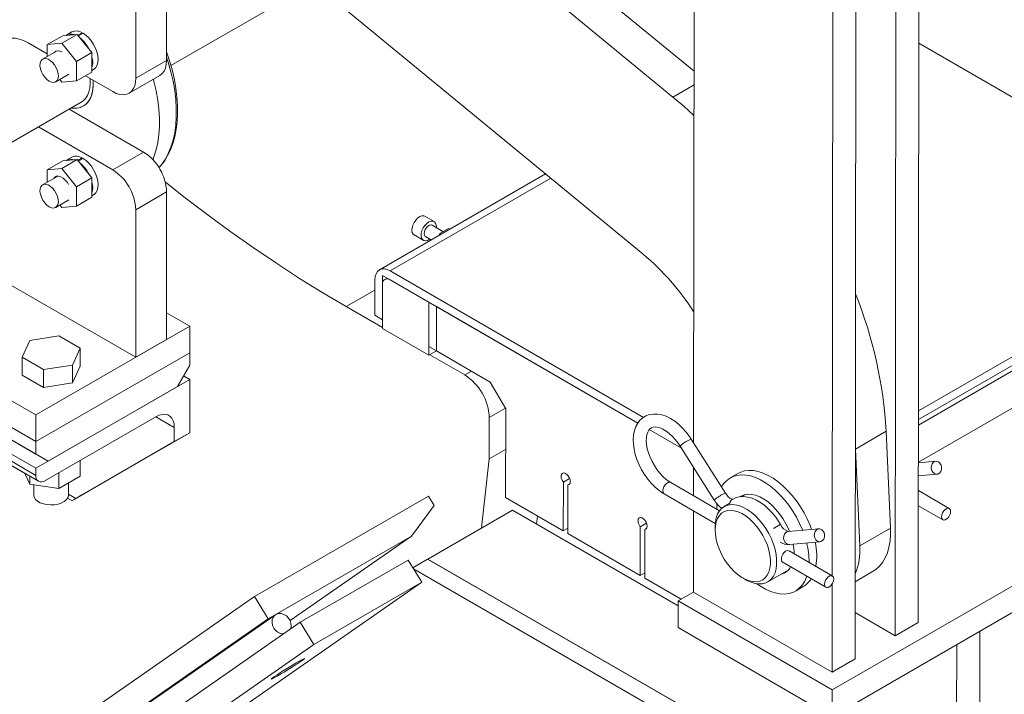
# Model space of a CAD drawing. Header units: millimetres. Extents: x 450 to 25135, y 150 to 17673.
# Tile 114 of 201: x 10341 to 10793, y 9333 to 9643. Entities that reach past the tile are written whole.
import ezdxf

# ---------------------------------------------------------------- set-up
doc = ezdxf.new("R2010")
doc.units = ezdxf.units.MM
doc.linetypes.add('SLD-Centrada-doble', pattern=[12.7, 6.35, -1.27, 1.27, -1.27, 1.27, -1.27])
doc.linetypes.add('SLD-Continua', pattern=[0])
doc.layers.add('OCULTA', color=8, linetype='SLD-Continua')

msp = doc.modelspace()

# ---------------------------------------------------------------- linework, layer by layer
at = {"layer": 'OCULTA', "linetype": 'SLD-Continua', "lineweight": 18, "ltscale": 30}
for p, q in [((10408.24, 9623.94), (10408.24, 9857.48)), ((10394.1, 9615.78), (10394.1, 9849.31)), ((10650.52, 9618.99), (10505.65, 9738.18)), ((10753.89, 9736.99), (10753.51, 9365.68)), ((10640.82, 9607.17), (10491.51, 9730.02)), ((10743.28, 9730.87), (10742.91, 9359.56)), ((10724.9, 9720.25), (10724.52, 9348.94)), ((10650.61, 9710.76), (10650.35, 9448.15)), ((10714.25, 9677.19), (10713.96, 9387.08)), ((10410.24, 9621.63), (10475.94, 9659.56)), ((10485.27, 9651.67), (10627.17, 9534.92)), ((10353.44, 9631.28), (10360.51, 9635.36)), ((10360.16, 9631.88), (10367.23, 9635.96)), ((10367.23, 9635.96), (10360.51, 9635.36)), ((10364.71, 9637.09), (10362.23, 9635.67)), ((10373.95, 9627.61), (10367.23, 9635.96)), ((10367.53, 9635.59), (10369.5, 9636.72)), ((10367.8, 9635.25), (10369.92, 9636.47)), ((10369.5, 9636.23), (10369.5, 9636.72)), ((10344.6, 9632.11), (10353.44, 9627)), ((10360.16, 9631.88), (10353.44, 9631.28)), ((10353.44, 9631.28), (10353.44, 9625.8)), ((10366.88, 9623.52), (10360.16, 9631.88)), ((10892.84, 9551.5), (10753.78, 9631.96)), ((10357.9, 9628.37), (10351.3, 9624.56)), ((10366.88, 9623.52), (10373.95, 9627.61)), ((10373.95, 9618.65), (10373.95, 9627.61)), ((10366.88, 9614.57), (10366.88, 9623.52)), ((10357.3, 9614.17), (10363.31, 9617.64)), ((10366.88, 9614.57), (10373.95, 9618.65)), ((10370.93, 9616.91), (10383.5, 9609.66)), ((10373.95, 9619.34), (10374.71, 9619.77)), ((10391, 9608.91), (10405.14, 9617.08)), ((10359.14, 9615.23), (10360.16, 9613.97)), ((10360.16, 9613.97), (10366.88, 9614.57)), ((10215.15, 9515.94), (10369, 9604.75)), ((10397.64, 9581.89), (10363.52, 9601.59)), ((10383.5, 9573.73), (10349.37, 9593.43)), ((10353.44, 9573.71), (10360.51, 9577.8)), ((10360.16, 9574.31), (10367.23, 9578.4)), ((10367.23, 9578.4), (10360.51, 9577.8)), ((10364.71, 9579.53), (10362.23, 9578.1)), ((10373.95, 9570.04), (10367.23, 9578.4)), ((10367.53, 9578.02), (10369.5, 9579.15)), ((10367.8, 9577.69), (10369.92, 9578.91)), ((10369.5, 9578.66), (10369.5, 9579.15)), ((10358.24, 9570.83), (10351.3, 9566.83)), ((10360.16, 9574.31), (10353.44, 9573.71)), ((10353.44, 9573.71), (10353.44, 9568.06)), ((10366.88, 9565.96), (10360.16, 9574.31)), ((10582.34, 9571.81), (10505.99, 9527.74)), ((10366.88, 9565.96), (10373.95, 9570.04)), ((10373.95, 9561.08), (10373.95, 9570.04)), ((10366.88, 9557), (10366.88, 9565.96)), ((10373.95, 9561.77), (10374.71, 9562.21)), ((10408.24, 9495.75), (10408.24, 9563.52)), ((10357.3, 9556.43), (10363.31, 9559.9)), ((10359.24, 9557.55), (10360.16, 9556.4)), ((10360.16, 9556.4), (10366.88, 9557)), ((10366.88, 9557), (10373.95, 9561.08)), ((10394.1, 9487.58), (10394.1, 9555.36)), ((10288.04, 9548.81), (10394.1, 9487.58)), ((10531.17, 9549.97), (10526.93, 9552.42)), ((10535.21, 9545.32), (10530.17, 9548.23)), ((10521.92, 9543.76), (10526.16, 9541.31)), ((10533.34, 9543.53), (10533.7, 9544.45)), ((10533.7, 9544.45), (10537.78, 9546.8)), ((10533.7, 9544.45), (10534.31, 9544.09)), ((10537.78, 9546.8), (10538.4, 9546.45)), ((10527.16, 9543.04), (10529.83, 9541.5)), ((10753.61, 9462.96), (10892.84, 9543.33)), ((10753.61, 9458.88), (10892.83, 9539.25)), ((10894.95, 9538.02), (10753.61, 9456.42)), ((10348.14, 9461.05), (10234.1, 9526.88)), ((10511, 9527.24), (10627.33, 9459.93)), ((10503.92, 9523.17), (10503.9, 9506.85)), ((10507.43, 9500.72), (10507.46, 9525.2)), ((10507.44, 9504.8), (10507.45, 9521.12)), ((10528.67, 9512.93), (10507.46, 9525.2)), ((10510.99, 9523.16), (10624.74, 9457.34)), ((10902.01, 9524.97), (10753.59, 9439.29)), ((10218.54, 9517.9), (10348.14, 9443.09)), ((10353.8, 9439.82), (10218.54, 9517.9)), ((10348.14, 9448.8), (10223.5, 9520.76)), ((10223.5, 9520.76), (10348.14, 9448.8)), ((10348.14, 9436.55), (10215.56, 9513.09)), ((10528.65, 9492.53), (10528.67, 9512.93)), ((10528.65, 9488.45), (10528.67, 9512.93)), ((10532.21, 9510.88), (10528.67, 9512.93)), ((10215.79, 9507.66), (10349.38, 9430.54)), ((10408.24, 9507.99), (10418.85, 9501.87)), ((10490.73, 9510.85), (10507.43, 9501.21)), ((10532.19, 9490.48), (10532.21, 9510.88)), ((10532.21, 9510.88), (10532.19, 9490.48)), ((10624.74, 9457.34), (10532.21, 9510.88)), ((11019.39, 9510.99), (10713.92, 9334.65)), ((10507.44, 9504.8), (10503.9, 9506.85)), ((10418.85, 9501.87), (10348.14, 9461.05)), ((10418.85, 9489.62), (10418.85, 9501.87)), ((10528.65, 9488.45), (10507.43, 9500.72)), ((10713.9, 9322.41), (11019.37, 9498.75)), ((10345.41, 9495.28), (10341.83, 9487.56)), ((10358.8, 9497.35), (10345.41, 9495.28)), ((10368.6, 9491.7), (10358.8, 9497.35)), ((10394.1, 9487.58), (10408.24, 9495.75)), ((10418.85, 9489.62), (10348.14, 9448.8)), ((10348.14, 9448.8), (10418.85, 9489.62)), ((10365.01, 9483.97), (10368.6, 9491.7)), ((10368.6, 9483.53), (10368.6, 9491.7)), ((10418.85, 9489.62), (10418.85, 9483.91)), ((10532.19, 9490.48), (10528.65, 9492.53)), ((10532.18, 9490.49), (10528.65, 9488.45)), ((10532.19, 9490.48), (10556.94, 9476.16)), ((10341.83, 9487.56), (10351.63, 9481.9)), ((10341.83, 9479.39), (10341.83, 9487.56)), ((10529.09, 9488.71), (10545.18, 9479.42)), ((10351.63, 9481.9), (10365.01, 9483.97)), ((10351.63, 9473.73), (10351.63, 9481.9)), ((10365.01, 9475.8), (10365.01, 9483.97)), ((10365.01, 9475.8), (10368.6, 9483.53)), ((10413.19, 9474.11), (10418.85, 9483.91)), ((10341.83, 9479.39), (10351.63, 9473.73)), ((10418.85, 9477.37), (10348.14, 9436.55)), ((10351.63, 9473.73), (10365.01, 9475.8)), ((10418.85, 9477.37), (10416.02, 9479.01)), ((10418.85, 9452.88), (10418.85, 9477.37)), ((10556.94, 9476.16), (10564, 9463.91)), ((10353.8, 9439.82), (10413.19, 9474.11)), ((10564, 9463.91), (10563.96, 9423.11)), ((10348.14, 9448.8), (10348.14, 9461.05)), ((10352.38, 9430.84), (10403.29, 9460.23)), ((10556.49, 9440.86), (10556.49, 9459.83)), ((10411.78, 9455.33), (10411.78, 9448.8)), ((10629.97, 9454.31), (10644.76, 9445.75)), ((10644.76, 9445.75), (10629.97, 9454.31)), ((10740.8, 9409.07), (10738.83, 9453.53)), ((10348.14, 9448.8), (10348.14, 9443.09)), ((10366.53, 9422.66), (10411.78, 9448.8)), ((10418.85, 9452.88), (10369.35, 9424.29)), ((10411.78, 9448.8), (10418.85, 9452.88)), ((10664.91, 9425.14), (10649.2, 9449.96)), ((10563.98, 9445.19), (10556.49, 9440.86)), ((10644.13, 9446.75), (10659.84, 9421.93)), ((10724.69, 9445.36), (10724.62, 9446.74)), ((10726.66, 9400.9), (10724.69, 9445.36)), ((10330.46, 9441.45), (10343.16, 9434.12)), ((10348.14, 9443.09), (10353.8, 9439.82)), ((10368.6, 9432.85), (10368.6, 9440.2)), ((10556.49, 9440.86), (10552.89, 9409.11)), ((10761.59, 9439.78), (10753.59, 9439.08)), ((10348.14, 9436.55), (10348.14, 9433.29)), ((10650.33, 9436.95), (10650.32, 9423.9)), ((10345.41, 9429.26), (10343.15, 9434.14)), ((10345.41, 9429.26), (10345.41, 9432.83)), ((10358.8, 9427.19), (10358.8, 9434.54)), ((10368.6, 9432.85), (10358.8, 9427.19)), ((10593.39, 9431.8), (10590.5, 9430.13)), ((10670.68, 9434.13), (10667.15, 9432.09)), ((10753.58, 9433.05), (10762.12, 9433.8)), ((10358.8, 9427.19), (10345.41, 9429.26)), ((10347.21, 9428.98), (10347.21, 9424.3)), ((10363.21, 9424.3), (10363.21, 9429.74)), ((10590.47, 9407.76), (10590.5, 9430.13)), ((10592.62, 9428.9), (10592.59, 9406.54)), ((10593.4, 9429.35), (10592.62, 9428.9)), ((10662.23, 9417.01), (10639.81, 9429.99)), ((10767.79, 9418.05), (10753.58, 9426.28)), ((10362.77, 9422.8), (10364.77, 9421.65)), ((10369.35, 9424.29), (10366.53, 9422.66)), ((10448.63, 9377.54), (10528.54, 9423.67)), ((10528.54, 9423.67), (10531.15, 9419.41)), ((10563.96, 9423.11), (10590.47, 9407.76)), ((10636.8, 9424.79), (10660.28, 9411.21)), ((10673.73, 9424.35), (10672.15, 9423.43)), ((10531.15, 9419.41), (10520.68, 9405.29)), ((10567.06, 9417.29), (10528.17, 9394.83)), ((10567.06, 9417.29), (10643.2, 9373.33)), ((10650.31, 9416.98), (10650.28, 9379.65)), ((10661, 9420.31), (10660.93, 9418.36)), ((10660.93, 9418.36), (10660.94, 9417.76)), ((10667.03, 9420.48), (10664.37, 9418.94)), ((10753.57, 9419.35), (10764.79, 9412.86)), ((10578.66, 9414.6), (10578.23, 9410.84)), ((10592.6, 9408.99), (10590.47, 9407.76)), ((10625.83, 9387.31), (10625.85, 9409.67)), ((10628.75, 9411.34), (10625.85, 9409.67)), ((10627.97, 9408.44), (10627.95, 9386.08)), ((10628.75, 9408.89), (10627.97, 9408.44)), ((10660.23, 9409.78), (10660.23, 9408.15)), ((10707.85, 9408.75), (10693.78, 9407.52)), ((10520.68, 9405.29), (10454.92, 9367.33)), ((10464.94, 9366.53), (10520.68, 9405.29)), ((10592.59, 9406.54), (10625.83, 9387.31)), ((10694.31, 9401.54), (10708.38, 9402.78)), ((10469.65, 9365.77), (10519.14, 9394.35)), ((10519.14, 9394.35), (10525.43, 9384.13)), ((10521.29, 9390.85), (10528.09, 9394.78)), ((10528.07, 9394.77), (10528.17, 9394.83)), ((10528.09, 9394.78), (10747.71, 9268)), ((10528.17, 9394.83), (10754.44, 9264.21)), ((10714.05, 9387.03), (10694.18, 9398.53)), ((10521.59, 9390.36), (10722.79, 9274.21)), ((10684.37, 9384.3), (10693.73, 9389.71)), ((10690.94, 9393.47), (10711.05, 9381.83)), ((10627.95, 9388.53), (10625.83, 9387.31)), ((10627.95, 9386.08), (10644.67, 9376.41)), ((10672.95, 9386.11), (10674.37, 9385.29)), ((10724.56, 9384.41), (10732.55, 9389.02)), ((10420.32, 9311.03), (10525.43, 9384.13)), ((10475.93, 9355.56), (10525.43, 9384.13)), ((10697.14, 9380.13), (10700.68, 9382.17)), ((10713.96, 9383.41), (10713.92, 9342.82)), ((10353.61, 9311.45), (10448.63, 9377.54)), ((10454.92, 9367.33), (10448.63, 9377.54)), ((10650.28, 9379.65), (10643.21, 9375.56)), ((10650.28, 9379.65), (10713.92, 9342.82)), ((10643.21, 9375.56), (10643.19, 9363.32)), ((10713.92, 9334.65), (10643.21, 9375.56)), ((10359.89, 9301.23), (10454.92, 9367.33)), ((10458.22, 9369.22), (10363.19, 9303.13)), ((10724.54, 9370.18), (10742.91, 9359.56)), ((10364.54, 9292.66), (10469.65, 9365.77)), ((10469.65, 9365.77), (10475.93, 9355.56)), ((10713.9, 9322.41), (10643.19, 9363.32)), ((10742.91, 9359.56), (10753.51, 9365.68)), ((10781.74, 9328.96), (10781.78, 9361.59)), ((10370.82, 9282.45), (10475.93, 9355.56)), ((10771.17, 9355.47), (10771.14, 9322.84)), ((10713.92, 9342.82), (10724.52, 9348.94)), ((10713.92, 9334.65), (10713.9, 9322.41))]:
    msp.add_line(p, q, dxfattribs=at)
at = {"layer": 'OCULTA', "linetype": 'SLD-Centrada-doble', "lineweight": 18, "ltscale": 30}
for p, q in [((10394.1, 9615.78), (10408.24, 9623.94)), ((10640.82, 9607.17), (10650.51, 9612.77)), ((10383.5, 9573.73), (10397.64, 9581.89)), ((10584.76, 9569.82), (10511, 9527.24)), ((10408.24, 9563.52), (10394.1, 9555.36)), ((10503.91, 9518.46), (10490.73, 9510.85)), ((10348.14, 9433.29), (10215.8, 9509.69)), ((10548.24, 9481.19), (10545.18, 9479.42)), ((10563.89, 9464.1), (10556.49, 9459.83)), ((10411.78, 9455.33), (10403.29, 9460.23)), ((10738.83, 9453.53), (10724.69, 9445.36)), ((10366.53, 9422.66), (10363.21, 9424.58)), ((10726.66, 9400.9), (10740.8, 9409.07))]:
    msp.add_line(p, q, dxfattribs=at)
at = {"layer": 'OCULTA', "linetype": 'SLD-Continua', "lineweight": 18, "ltscale": 30, "flags": 128}
for points in [[(10329.85, 9628.34), (10330.23, 9629.31), (10331.13, 9630.9), (10332.26, 9632.2), (10333.6, 9633.2), (10335.13, 9633.86), (10336.83, 9634.19), (10338.65, 9634.18), (10340.58, 9633.82), (10342.57, 9633.12), (10344.6, 9632.11)], [(10374.71, 9619.77), (10375.01, 9619.97), (10375.8, 9620.77), (10376.36, 9621.83), (10376.69, 9623.13), (10376.77, 9624.62), (10376.61, 9626.24), (10376.19, 9627.94), (10375.55, 9629.66), (10374.7, 9631.33), (10373.67, 9632.9), (10372.51, 9634.32), (10371.24, 9635.52), (10369.92, 9636.47)], [(10354.3, 9614.47), (10355.35, 9614.01), (10356.34, 9613.89), (10357.2, 9614.12), (10357.88, 9614.67), (10358.33, 9615.52), (10358.53, 9616.62), (10358.47, 9617.88), (10358.14, 9619.24), (10357.57, 9620.6), (10356.79, 9621.89), (10355.86, 9623.02), (10354.83, 9623.92), (10353.77, 9624.54), (10352.74, 9624.82), (10351.81, 9624.77), (10351.03, 9624.38), (10350.46, 9623.67), (10350.13, 9622.69), (10350.07, 9621.5), (10350.26, 9620.18), (10350.72, 9618.81), (10351.4, 9617.47), (10352.26, 9616.25), (10353.24, 9615.23), (10354.3, 9614.47)], [(10404.65, 9574.6), (10405.5, 9575.5), (10407.22, 9577.75), (10408.73, 9580.23), (10410.04, 9582.95), (10411.14, 9585.88), (10412.02, 9589.01), (10412.68, 9592.33), (10413.11, 9595.82), (10413.31, 9599.45), (10413.28, 9603.22), (10413.02, 9607.09), (10412.54, 9611.06), (10411.83, 9615.1), (10410.91, 9619.2), (10409.77, 9623.33), (10408.42, 9627.47), (10408.24, 9627.95)], [(10408.24, 9623.94), (10408.11, 9622.1), (10407.73, 9620.46), (10407.09, 9619.05), (10406.22, 9617.91), (10405.14, 9617.08), (10405.14, 9617.08)], [(10383.5, 9609.66), (10385.15, 9608.85), (10386.77, 9608.36), (10388.31, 9608.21), (10389.73, 9608.4), (10391, 9608.91), (10392.08, 9609.75), (10392.95, 9610.89), (10393.58, 9612.3), (10393.97, 9613.94), (10394.1, 9615.78)], [(10364.41, 9602.11), (10365.24, 9602.02), (10367.01, 9602.05), (10368.65, 9602.42), (10370.13, 9603.1), (10371.43, 9604.1), (10372.52, 9605.39), (10373.4, 9606.96), (10374.03, 9608.78), (10374.42, 9610.81), (10374.55, 9613.03), (10374.48, 9614.86)], [(10364.41, 9602.11), (10366.19, 9602), (10367.9, 9602.2), (10369.46, 9602.74), (10370.84, 9603.59), (10372.04, 9604.75), (10373.01, 9606.19), (10373.76, 9607.89), (10374.27, 9609.83), (10374.52, 9611.96), (10374.52, 9614.26), (10374.48, 9614.86)], [(10369, 9604.75), (10369.89, 9605.37), (10371, 9606.51), (10371.89, 9607.92), (10372.55, 9609.58), (10372.97, 9611.46), (10373.14, 9613.54), (10373.06, 9615.68)], [(10402.17, 9615.36), (10402.44, 9614.33), (10403.43, 9610), (10404.18, 9605.75), (10404.68, 9601.58), (10404.93, 9597.52), (10404.93, 9593.6), (10404.68, 9589.83), (10404.18, 9586.24), (10403.43, 9582.85), (10402.44, 9579.67), (10401.94, 9578.36)], [(10650.5, 9598.65), (10645.82, 9602.91), (10640.82, 9607.17)], [(10374.71, 9562.21), (10375.01, 9562.41), (10375.8, 9563.2), (10376.36, 9564.27), (10376.69, 9565.56), (10376.77, 9567.05), (10376.61, 9568.67), (10376.19, 9570.37), (10375.55, 9572.09), (10374.7, 9573.76), (10373.67, 9575.34), (10372.51, 9576.75), (10371.24, 9577.95), (10369.92, 9578.91)], [(10363.23, 9566.96), (10362.65, 9567.88), (10361.72, 9569.01), (10360.69, 9569.91), (10359.63, 9570.53), (10358.6, 9570.81), (10357.67, 9570.76), (10356.89, 9570.37), (10356.38, 9569.76)], [(10354.3, 9556.73), (10355.35, 9556.28), (10356.34, 9556.16), (10357.2, 9556.38), (10357.88, 9556.94), (10358.33, 9557.79), (10358.53, 9558.88), (10358.47, 9560.14), (10358.14, 9561.5), (10357.57, 9562.87), (10356.79, 9564.15), (10355.86, 9565.28), (10354.83, 9566.18), (10353.77, 9566.8), (10352.74, 9567.09), (10351.81, 9567.03), (10351.03, 9566.64), (10350.46, 9565.93), (10350.13, 9564.95), (10350.07, 9563.77), (10350.26, 9562.45), (10350.72, 9561.07), (10351.4, 9559.73), (10352.26, 9558.52), (10353.24, 9557.49), (10354.3, 9556.73)], [(10407.57, 9568.21), (10416.2, 9561.37), (10426.76, 9553.29), (10437.36, 9545.49), (10448, 9537.97), (10458.66, 9530.75), (10469.34, 9523.82), (10480.03, 9517.18), (10490.73, 9510.85)], [(10522.66, 9550.61), (10523.55, 9551.54), (10524.51, 9552.22), (10525.46, 9552.59), (10526.33, 9552.63), (10526.93, 9552.42)], [(10521.92, 9543.76), (10521.48, 9544.12), (10521.06, 9544.88), (10520.89, 9545.87), (10520.98, 9547.03), (10521.32, 9548.26), (10521.9, 9549.49), (10522.66, 9550.61)], [(10529.16, 9541.89), (10529.06, 9541.82), (10528.1, 9541.29), (10527.18, 9541.08), (10526.37, 9541.21), (10525.73, 9541.67), (10525.3, 9542.42), (10525.13, 9543.41), (10525.22, 9544.57), (10525.56, 9545.81), (10526.14, 9547.03), (10526.9, 9548.15)], [(10530.17, 9548.23), (10529.73, 9548.37), (10529.03, 9548.26), (10528.3, 9547.84), (10527.61, 9547.15), (10527.04, 9546.27), (10526.67, 9545.32), (10526.54, 9544.41), (10526.67, 9543.65), (10527.04, 9543.13), (10527.16, 9543.04)], [(10526.9, 9548.15), (10527.79, 9549.08), (10528.75, 9549.76), (10529.7, 9550.14), (10530.57, 9550.17), (10531.3, 9549.88), (10531.84, 9549.26), (10532.14, 9548.38), (10532.18, 9547.3), (10532.16, 9547.08)], [(10511, 9527.24), (10509.62, 9527.88), (10508.29, 9528.18), (10507.07, 9528.14), (10506, 9527.74), (10505.12, 9527.01), (10504.46, 9525.98), (10504.06, 9524.68), (10503.92, 9523.17)], [(10403.29, 9460.23), (10404.77, 9460.93), (10406.2, 9461.31), (10407.54, 9461.36), (10408.75, 9461.08), (10409.79, 9460.48), (10410.64, 9459.57), (10411.27, 9458.38), (10411.65, 9456.96), (10411.78, 9455.33)], [(10649.2, 9449.96), (10648.45, 9451.1), (10646.92, 9453.14), (10645.27, 9455.02), (10643.5, 9456.71), (10641.65, 9458.19), (10639.72, 9459.43), (10637.75, 9460.41), (10635.75, 9461.09), (10633.76, 9461.45), (10631.85, 9461.48), (10630.05, 9461.18), (10628.41, 9460.58), (10626.96, 9459.7), (10625.7, 9458.58), (10624.65, 9457.23), (10623.8, 9455.67), (10623.17, 9453.91), (10622.76, 9451.95), (10622.6, 9449.83), (10622.67, 9447.59), (10622.99, 9445.26), (10623.54, 9442.89), (10624.31, 9440.51), (10625.28, 9438.16), (10626.44, 9435.87), (10627.78, 9433.68), (10629.26, 9431.6), (10630.88, 9429.67), (10632.62, 9427.92), (10634.45, 9426.38), (10636.25, 9425.13), (10636.8, 9424.79)], [(10639.81, 9429.99), (10639.07, 9430.44), (10637.64, 9431.5), (10636.21, 9432.78), (10634.82, 9434.27), (10633.5, 9435.94), (10632.3, 9437.75), (10631.23, 9439.65), (10630.32, 9441.62), (10629.59, 9443.6), (10629.06, 9445.54), (10628.73, 9447.39), (10628.6, 9449.12), (10628.65, 9450.67), (10628.88, 9452.02), (10629.24, 9453.13), (10629.71, 9454.01), (10630.26, 9454.66), (10630.93, 9455.13), (10631.75, 9455.42), (10632.65, 9455.51), (10633.66, 9455.41), (10634.91, 9455.07), (10636.25, 9454.49), (10637.66, 9453.66), (10639.09, 9452.59), (10640.52, 9451.29), (10641.91, 9449.79), (10643.22, 9448.11), (10644.13, 9446.75)], [(10763.98, 9438.01), (10764.21, 9437.01), (10764.16, 9435.97), (10763.83, 9435.03), (10763.27, 9434.31), (10762.53, 9433.88), (10761.71, 9433.81), (10760.91, 9434.09), (10760.22, 9434.7), (10759.73, 9435.57), (10759.5, 9436.57), (10759.55, 9437.61), (10759.88, 9438.55), (10760.45, 9439.27), (10761.18, 9439.69), (10762, 9439.77), (10762.8, 9439.49), (10763.49, 9438.88), (10763.98, 9438.01)], [(10704.55, 9408.47), (10703.86, 9410.29), (10702.57, 9413.23), (10701.08, 9416.11), (10699.41, 9418.89), (10697.59, 9421.55), (10695.62, 9424.06), (10693.53, 9426.38), (10691.36, 9428.48), (10689.11, 9430.34), (10686.83, 9431.95), (10684.53, 9433.27), (10682.25, 9434.31), (10680.01, 9435.03), (10677.83, 9435.44), (10675.75, 9435.53), (10673.78, 9435.3), (10671.95, 9434.75), (10670.68, 9434.13)], [(10590.5, 9430.13), (10589.93, 9431), (10589.56, 9431.95), (10589.44, 9432.86), (10589.57, 9433.62), (10589.94, 9434.15), (10590.5, 9434.37), (10591.19, 9434.26), (10591.93, 9433.83), (10592.62, 9433.14), (10593.19, 9432.26), (10593.55, 9431.32), (10593.68, 9430.4), (10593.55, 9429.64), (10593.18, 9429.12), (10592.62, 9428.9)], [(10700.38, 9408.1), (10700.32, 9408.25), (10699.03, 9411.19), (10697.55, 9414.07), (10695.88, 9416.85), (10694.05, 9419.51), (10692.08, 9422.02), (10690, 9424.33), (10687.82, 9426.44), (10685.58, 9428.3), (10683.29, 9429.91), (10681, 9431.23), (10678.71, 9432.27), (10676.47, 9432.99), (10674.29, 9433.4), (10672.21, 9433.49), (10670.24, 9433.26), (10668.41, 9432.71), (10666.75, 9431.85), (10665.26, 9430.68), (10663.97, 9429.23), (10663.13, 9427.95)], [(10363.21, 9424.3), (10363.19, 9423.93), (10362.86, 9422.95), (10362.18, 9422.03), (10361.17, 9421.22), (10359.88, 9420.55), (10358.37, 9420.06), (10356.72, 9419.77), (10354.99, 9419.69), (10353.28, 9419.82), (10351.66, 9420.17), (10350.2, 9420.7), (10348.98, 9421.41), (10348.04, 9422.25), (10347.45, 9423.19), (10347.21, 9424.18), (10347.21, 9424.3)], [(10668.22, 9422.3), (10668.23, 9422.3), (10668.04, 9422.33), (10667.59, 9422.5), (10666.97, 9422.87), (10666.26, 9423.46), (10665.53, 9424.27), (10664.91, 9425.14)], [(10690.24, 9410.72), (10689.53, 9411.89), (10688.08, 9414), (10686.5, 9415.98), (10684.79, 9417.78), (10682.99, 9419.38), (10681.1, 9420.76), (10679.15, 9421.88), (10677.16, 9422.74), (10675.16, 9423.28), (10673.2, 9423.5), (10671.33, 9423.38), (10669.6, 9422.94), (10668.1, 9422.25)], [(10694.41, 9407.58), (10693.95, 9408.65), (10692.77, 9411.07), (10691.39, 9413.4), (10689.85, 9415.6), (10688.17, 9417.63), (10686.39, 9419.45), (10684.53, 9421.04), (10682.62, 9422.36), (10680.71, 9423.39), (10678.83, 9424.11), (10677, 9424.51), (10675.26, 9424.58), (10673.65, 9424.33), (10672.19, 9423.74), (10671.66, 9423.42)], [(10660.23, 9409.8), (10660.35, 9411.91), (10660.73, 9413.82), (10661.35, 9415.53), (10662.21, 9416.98), (10663.28, 9418.16), (10664.55, 9419.04), (10665.99, 9419.61), (10667.59, 9419.87), (10669.3, 9419.79), (10671.11, 9419.39), (10672.97, 9418.68), (10674.86, 9417.66), (10676.74, 9416.35), (10678.57, 9414.78), (10680.34, 9412.98), (10681.99, 9410.97), (10683.51, 9408.8), (10684.87, 9406.5), (10686.04, 9404.11), (10687, 9401.68), (10687.73, 9399.24), (10688.23, 9396.85), (10688.48, 9394.55), (10688.48, 9392.37), (10688.22, 9390.35), (10687.72, 9388.54), (10686.98, 9386.96), (10686.02, 9385.64), (10684.85, 9384.6), (10683.49, 9383.87), (10681.96, 9383.46), (10680.31, 9383.37), (10678.54, 9383.61), (10676.7, 9384.17), (10674.82, 9385.03), (10674.37, 9385.29)], [(10660.23, 9408.17), (10660.35, 9406.05), (10660.71, 9403.83), (10661.32, 9401.56), (10662.15, 9399.27), (10663.19, 9397), (10664.43, 9394.82), (10665.82, 9392.74), (10667.36, 9390.83), (10669.01, 9389.11), (10670.73, 9387.62), (10672.49, 9386.38), (10674.27, 9385.43), (10676.02, 9384.77), (10677.71, 9384.43), (10679.3, 9384.4), (10680.78, 9384.69), (10682.1, 9385.3), (10683.24, 9386.21), (10684.18, 9387.4), (10684.91, 9388.86), (10685.4, 9390.55), (10685.65, 9392.43), (10685.65, 9394.48), (10685.41, 9396.65), (10684.92, 9398.91), (10684.2, 9401.2), (10683.26, 9403.48), (10682.12, 9405.71), (10680.8, 9407.84), (10679.33, 9409.84), (10677.74, 9411.66), (10676.05, 9413.27), (10674.3, 9414.64), (10672.52, 9415.74), (10670.76, 9416.55), (10669.03, 9417.05), (10667.39, 9417.23), (10665.85, 9417.1), (10664.45, 9416.65), (10663.21, 9415.89), (10662.17, 9414.83), (10661.33, 9413.51), (10660.72, 9411.93), (10660.35, 9410.14), (10660.23, 9408.17)], [(10768.41, 9416.68), (10768.29, 9417.44), (10767.92, 9417.97), (10767.35, 9418.19), (10766.66, 9418.08), (10765.93, 9417.65), (10765.23, 9416.96), (10764.67, 9416.09), (10764.3, 9415.14), (10764.17, 9414.23), (10764.3, 9413.47), (10764.67, 9412.94), (10765.23, 9412.72), (10765.92, 9412.83), (10766.66, 9413.26), (10767.35, 9413.95), (10767.92, 9414.82), (10768.28, 9415.77), (10768.41, 9416.68)], [(10625.85, 9409.67), (10625.29, 9410.54), (10624.92, 9411.49), (10624.79, 9412.4), (10624.92, 9413.16), (10625.29, 9413.69), (10625.86, 9413.91), (10626.55, 9413.8), (10627.28, 9413.37), (10627.98, 9412.68), (10628.54, 9411.81), (10628.91, 9410.86), (10629.04, 9409.95), (10628.91, 9409.18), (10628.54, 9408.66), (10627.97, 9408.44)], [(10710.24, 9406.99), (10710.47, 9405.98), (10710.42, 9404.95), (10710.09, 9404.01), (10709.53, 9403.29), (10708.79, 9402.86), (10707.97, 9402.79), (10707.17, 9403.07), (10706.48, 9403.68), (10705.99, 9404.54), (10705.76, 9405.55), (10705.81, 9406.59), (10706.14, 9407.52), (10706.71, 9408.25), (10707.44, 9408.67), (10708.26, 9408.75), (10709.06, 9408.46), (10709.75, 9407.85), (10710.24, 9406.99)], [(10732.55, 9389.02), (10734.02, 9390), (10735.67, 9391.5), (10737.11, 9393.29), (10738.34, 9395.35), (10739.32, 9397.67), (10740.07, 9400.23), (10740.57, 9403), (10740.81, 9405.95), (10740.8, 9409.07)], [(10691.17, 9393.34), (10690.82, 9393.73), (10690.64, 9394.39), (10690.68, 9395.23), (10690.9, 9396.15), (10691.32, 9397.07), (10691.9, 9397.86), (10692.58, 9398.42), (10693.29, 9398.68), (10693.96, 9398.63), (10694.15, 9398.5)], [(10679.32, 9383.46), (10681, 9382.31), (10683.29, 9380.99), (10685.58, 9379.96), (10687.82, 9379.23), (10690, 9378.82), (10692.08, 9378.73), (10694.05, 9378.96), (10695.88, 9379.51), (10697.55, 9380.37), (10699.03, 9381.54), (10700.32, 9382.99), (10701.4, 9384.71), (10702.25, 9386.68), (10702.32, 9386.89)], [(10714.67, 9385.65), (10714.55, 9386.42), (10714.18, 9386.94), (10713.61, 9387.16), (10712.92, 9387.05), (10712.19, 9386.63), (10711.49, 9385.94), (10710.93, 9385.07), (10710.56, 9384.12), (10710.43, 9383.21), (10710.56, 9382.44), (10710.93, 9381.92), (10711.49, 9381.7), (10712.18, 9381.81), (10712.92, 9382.23), (10713.61, 9382.92), (10714.18, 9383.79), (10714.54, 9384.74), (10714.67, 9385.65)], [(10457.54, 9363.07), (10456.96, 9364.3), (10456.69, 9365.58), (10456.74, 9366.83), (10457.12, 9367.95), (10457.79, 9368.86), (10458.7, 9369.5), (10459.79, 9369.81), (10460.97, 9369.77), (10462.16, 9369.38), (10463.27, 9368.68), (10464.22, 9367.72), (10464.93, 9366.56), (10465.36, 9365.29), (10465.47, 9364.01), (10465.25, 9362.81), (10465.2, 9362.68)], [(10459.62, 9341.35), (10458.43, 9340.68), (10457.46, 9340.15), (10456.75, 9339.79), (10456.34, 9339.62), (10456.23, 9339.64), (10456.44, 9339.85), (10456.96, 9340.25), (10457.76, 9340.81), (10458.81, 9341.52), (10460.06, 9342.34), (10461.48, 9343.24), (10462.99, 9344.19), (10464.55, 9345.15), (10466.07, 9346.07), (10467.51, 9346.92), (10468.79, 9347.66), (10469.88, 9348.27), (10470.72, 9348.71), (10471.29, 9348.98), (10471.55, 9349.05), (10471.49, 9348.94), (10471.13, 9348.63), (10470.47, 9348.15), (10469.54, 9347.51), (10468.38, 9346.74), (10467.03, 9345.87), (10465.56, 9344.94), (10464.02, 9343.99), (10462.48, 9343.04), (10460.99, 9342.16), (10459.62, 9341.35)]]:
    msp.add_lwpolyline(points, dxfattribs=at)
at = {"layer": 'OCULTA', "linetype": 'SLD-Centrada-doble', "lineweight": 18, "ltscale": 30, "flags": 128}
for points in [[(10404.71, 9574.69), (10405.85, 9576.07), (10407.53, 9578.51), (10408.99, 9581.21), (10410.22, 9584.16), (10411.21, 9587.34), (10411.96, 9590.73), (10412.46, 9594.32), (10412.71, 9598.09), (10412.71, 9602.01), (10412.46, 9606.07), (10411.96, 9610.24), (10411.21, 9614.49), (10410.22, 9618.82), (10408.99, 9623.18), (10408.24, 9625.52)], [(10639.81, 9429.99), (10639.37, 9430.12), (10638.68, 9430.02), (10637.94, 9429.59), (10637.25, 9428.9), (10636.68, 9428.03), (10636.31, 9427.08), (10636.18, 9426.17), (10636.31, 9425.4), (10636.68, 9424.88), (10636.8, 9424.79)], [(10694.31, 9401.54), (10693.9, 9401.55), (10693.1, 9401.84), (10692.41, 9402.45), (10691.92, 9403.31), (10691.69, 9404.32), (10691.74, 9405.35), (10692.07, 9406.29), (10692.63, 9407.01), (10693.37, 9407.44), (10693.78, 9407.52)]]:
    msp.add_lwpolyline(points, dxfattribs=at)
at = {"layer": 'OCULTA', "linetype": 'SLD-Continua', "lineweight": 18, "ltscale": 900}
for centre, radius, start, end in [((10364.21, 9631.94), 4.2, 67.9205, 122.2986), ((10366.79, 9632.89), 4.69, 54.7395, 116.2721), ((10358.65, 9622.19), 15.62, 27.5259, 50.0633), ((10358.5, 9625.71), 2.7, 49.9683, 135.3988), ((10364.84, 9623.13), 9.46, 344.3602, 15.6398), ((10366.79, 9575.32), 4.69, 54.7395, 116.2721), ((10385.38, 9562.57), 22.88, 2.3869, 57.6131), ((10364.21, 9574.37), 4.2, 67.9205, 122.2986), ((10358.65, 9564.62), 15.62, 27.5259, 50.0633), ((10371.24, 9554.4), 22.88, 2.3869, 57.6131), ((10364.84, 9565.56), 9.46, 344.3602, 15.6398), ((10552.58, 9446.25), 115.88, 32.4085, 49.9292), ((10509.61, 9521.47), 2.18, 50.6809, 189.0981), ((10537.8, 9441.66), 201.38, 3.3774, 21.866), ((10532.1, 9458.81), 24.41, 2.3869, 57.6131), ((10350.73, 9432.87), 2.62, 170.786, 309.2033), ((10670.83, 9428.54), 12.83, 211.0386, 234.7813), ((10695.53, 9413.02), 5.77, 203.5423, 252.3941), ((10693.76, 9408.46), 6.94, 237.5954, 274.4837), ((10674.34, 9397.78), 22.12, 358.5249, 10.2156), ((10669.41, 9393.73), 33.94, 359.1438, 14.5317), ((10676.86, 9396.18), 30.02, 350.8297, 12.3148), ((10698.05, 9398.89), 28.68, 337.6031, 4.0243), ((10688.75, 9394.7), 7.06, 284.8647, 330.219), ((10695.24, 9391.43), 10.74, 300.4273, 327.8738), ((10462.13, 9365.66), 5.27, 209.4176, 267.7043)]:
    msp.add_arc(centre, radius, start, end, dxfattribs=at)
at = {"layer": 'OCULTA', "linetype": 'SLD-Centrada-doble', "lineweight": 18, "ltscale": 900}
for centre, radius, start, end in [((10655.92, 9433.73), 17.57, 112.493, 132.156), ((10671.63, 9408.9), 17.57, 112.493, 132.156), ((10669.28, 9420.32), 2.26, 121.3076, 176.1289), ((10445.3, 9831.32), 486.73, 299.7824, 300.2122)]:
    msp.add_arc(centre, radius, start, end, dxfattribs=at)
at = {"layer": 'OCULTA', "linetype": 'SLD-Continua', "lineweight": 18, "ltscale": 900}
msp.add_ellipse((10370.77, 9425.11), major_axis=(6, 3.46), ratio=0.00007, start_param=2.356154, end_param=3.92695, dxfattribs=at)

doc.saveas('drawing.dxf')
